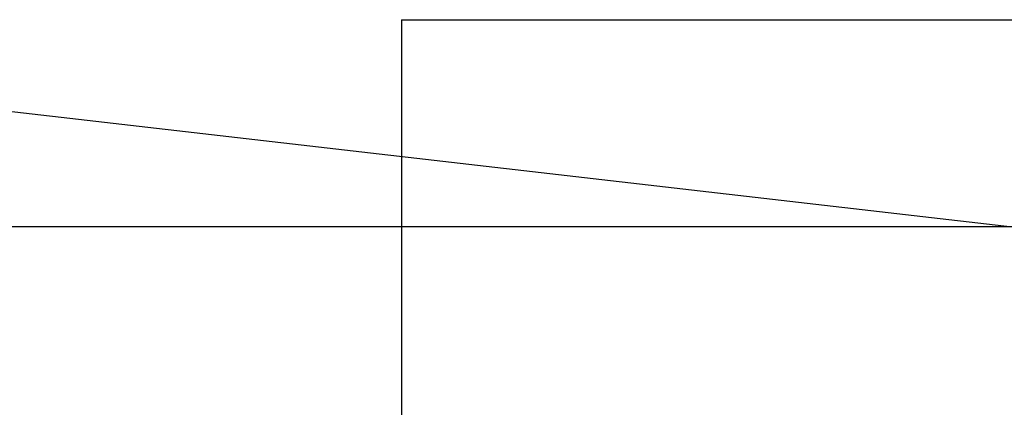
# Model space of a CAD drawing. Header units: millimetres. Extents: x 226749 to 325316, y -44191 to 40236.
# Tile 87 of 164: x 288998 to 291353, y 9349 to 10275. Entities that reach past the tile are written whole.
import ezdxf

# ---------------------------------------------------------------- set-up
doc = ezdxf.new("R2010")
doc.units = ezdxf.units.MM
doc.header["$LTSCALE"] = 100
doc.linetypes.add('DASHDOT', pattern=[25.4, 12.7, -6.35, 0, -6.35])
doc.linetypes.add('DASHED', pattern=[19.05, 12.7, -6.35])
for name, color, linetype in [('FUNDAMENTY', 6, 'Continuous'), ('KG_BuildingAxis', 4, 'DASHDOT'), ('OPISY', 7, 'Continuous'), ('WYBIEG NA CZYSZCZENIE', 2, 'Continuous')]:
    doc.layers.add(name, color=color, linetype=linetype)
doc.styles.add('wymiar', font='arial.ttf', dxfattribs={"width": 0.8})

msp = doc.modelspace()

# ---------------------------------------------------------------- linework, layer by layer
at = {"ltscale": 6}
msp.add_line((325315.93, 9780), (268778.43, 9780), dxfattribs=at)
at = {"layer": 'FUNDAMENTY'}
msp.add_line((288723.85, 10085.37), (291373.43, 9780), dxfattribs=at)
at = {"layer": 'KG_BuildingAxis', "ltscale": 6}
msp.add_line((317515.93, 9780), (260978.43, 9780), dxfattribs=at)
at = {"layer": 'WYBIEG NA CZYSZCZENIE', "linetype": 'DASHED', "ltscale": 50}
for q in [(289911.29, 7095.5), (291736.29, 10275)]:
    msp.add_line((289911.29, 10275), q, dxfattribs=at)

# ---------------------------------------------------------------- texts
at = {"layer": 'OPISY', "color": 1, "linetype": 'ByBlock', "style": 'wymiar', "width": 0.8}
msp.add_text('obsługi kotła', height=200, rotation=90, dxfattribs=at).set_placement((291037.75, 7920.86))

doc.saveas('drawing.dxf')
